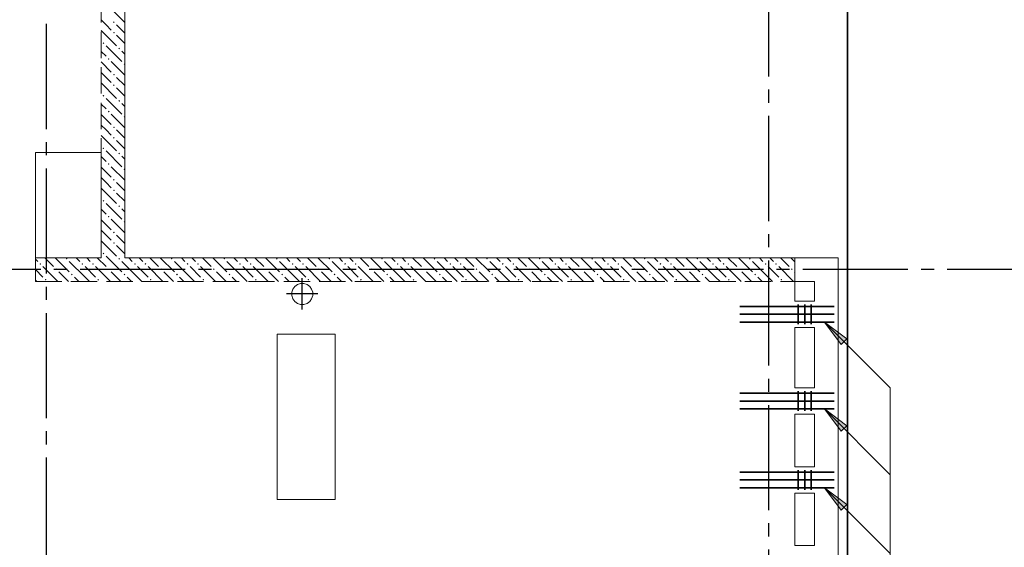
# Model space of a CAD drawing. Header units: millimetres. Extents: x 0 to 31317, y 0 to 42000.
# Tile 7 of 12: x 16124 to 23618, y 22517 to 26532. Entities that reach past the tile are written whole.
import ezdxf

# ---------------------------------------------------------------- set-up
doc = ezdxf.new("R2010")
doc.units = ezdxf.units.MM
doc.linetypes.add('______2', pattern=[270, 200, -70])
doc.linetypes.add('______5', pattern=[1100, 800, -100, 100, -100])
doc.layers.add('S1 Стержни арматуры фон', color=7, linetype='______2', lineweight=13, true_color=0xa0a0a0)
doc.layers.add('Поперечное армирование AW фон', color=7, linetype='______2', lineweight=13, true_color=0xa0a0a0)
for name, color, linetype, lineweight in [('Standard', 7, 'Continuous', 25), ('ЖБ Перекрытие верхний уровень', 7, 'Continuous', 35), ('ЖБ Стена верхний уровень', 7, 'Continuous', 35), ('Оси', 40, '______5', 18), ('Позиционная метка номер позиции', 7, 'Continuous', 13)]:
    doc.layers.add(name, color=color, linetype=linetype, lineweight=lineweight)

msp = doc.modelspace()

# ---------------------------------------------------------------- hatches: boundary and pattern name
at = {"layer": 'ЖБ Стена верхний уровень', "linetype": 'Continuous', "lineweight": 18, "transparency": 33554687}
for points in [[(16834.5, 26513.1), (16840.9, 26519.6), (16847.4, 26513.1), (16840.9, 26506.6)], [(16834.5, 26433.1), (16840.9, 26439.6), (16847.4, 26433.1), (16840.9, 26426.6)], [(16754.4, 26353.1), (16760.9, 26359.6), (16767.4, 26353.1), (16760.9, 26346.6)], [(16874.5, 26313.1), (16881, 26319.6), (16887.5, 26313.1), (16881, 26306.6)], [(16794.5, 26233.1), (16801, 26239.6), (16807.5, 26233.1), (16801, 26226.6)], [(16914.5, 26193.1), (16921, 26199.6), (16924, 26196.6), (16924, 26189.7), (16921, 26186.6)], [(16834.5, 26113.1), (16840.9, 26119.6), (16847.4, 26113.1), (16840.9, 26106.6)], [(16834.5, 26033.1), (16840.9, 26039.6), (16847.4, 26033.1), (16840.9, 26026.6)], [(16754.4, 25953.1), (16760.9, 25959.6), (16767.4, 25953.1), (16760.9, 25946.6)], [(16874.5, 25913.1), (16881, 25919.6), (16887.5, 25913.1), (16881, 25906.6)], [(16794.5, 25833.1), (16801, 25839.6), (16807.5, 25833.1), (16801, 25826.6)], [(16914.5, 25793.1), (16921, 25799.6), (16924, 25796.6), (16924, 25789.7), (16921, 25786.6)], [(16834.5, 25713.1), (16840.9, 25719.6), (16847.4, 25713.1), (16840.9, 25706.6)], [(16834.5, 25633.1), (16840.9, 25639.6), (16847.4, 25633.1), (16840.9, 25626.6)], [(16754.4, 25553.1), (16760.9, 25559.6), (16767.4, 25553.1), (16760.9, 25546.6)], [(16874.5, 25513.1), (16881, 25519.6), (16887.5, 25513.1), (16881, 25506.6)], [(16794.5, 25433.1), (16801, 25439.6), (16807.5, 25433.1), (16801, 25426.6)], [(16914.5, 25393.1), (16921, 25399.6), (16924, 25396.6), (16924, 25389.7), (16921, 25386.6)], [(16834.5, 25313.1), (16840.9, 25319.6), (16847.4, 25313.1), (16840.9, 25306.6)], [(16834.5, 25233.1), (16840.9, 25239.6), (16847.4, 25233.1), (16840.9, 25226.6)], [(16754.4, 25153.1), (16760.9, 25159.6), (16767.4, 25153.1), (16760.9, 25146.6)], [(16874.5, 25113.1), (16881, 25119.6), (16887.5, 25113.1), (16881, 25106.6)], [(16794.5, 25033.1), (16801, 25039.6), (16807.5, 25033.1), (16801, 25026.6)], [(16914.5, 24993.1), (16921, 24999.6), (16924, 24996.6), (16924, 24989.7), (16921, 24986.6)], [(16834.5, 24913.1), (16840.9, 24919.6), (16847.4, 24913.1), (16840.9, 24906.6)], [(16834.5, 24833.1), (16840.9, 24839.6), (16847.4, 24833.1), (16840.9, 24826.6)], [(16754.4, 24753.1), (16760.9, 24759.6), (16767.4, 24753.1), (16760.9, 24746.6)], [(16274.5, 24673.1), (16281, 24679.6), (16287.5, 24673.1), (16281, 24666.6)], [(16474.5, 24713.1), (16481, 24719.6), (16487.5, 24713.1), (16481, 24706.6)], [(16594.5, 24673.1), (16601, 24679.6), (16607.5, 24673.1), (16601, 24666.6)], [(16674.5, 24673.1), (16681, 24679.6), (16687.5, 24673.1), (16681, 24666.6)], [(16874.5, 24713.1), (16881, 24719.6), (16887.5, 24713.1), (16881, 24706.6)], [(16994.5, 24673.1), (17001, 24679.6), (17007.5, 24673.1), (17001, 24666.6)], [(17074.5, 24673.1), (17081, 24679.6), (17087.5, 24673.1), (17081, 24666.6)], [(17274.5, 24713.1), (17281, 24719.6), (17287.5, 24713.1), (17281, 24706.6)], [(17394.5, 24673.1), (17401, 24679.6), (17407.5, 24673.1), (17401, 24666.6)], [(17474.5, 24673.1), (17481, 24679.6), (17487.5, 24673.1), (17481, 24666.6)], [(17674.5, 24713.1), (17681, 24719.6), (17687.5, 24713.1), (17681, 24706.6)], [(17794.5, 24673.1), (17801, 24679.6), (17807.5, 24673.1), (17801, 24666.6)], [(17874.5, 24673.1), (17881, 24679.6), (17887.5, 24673.1), (17881, 24666.6)], [(18074.5, 24713.1), (18081, 24719.6), (18087.5, 24713.1), (18081, 24706.6)], [(18194.5, 24673.1), (18201, 24679.6), (18207.5, 24673.1), (18201, 24666.6)], [(18274.5, 24673.1), (18281, 24679.6), (18287.5, 24673.1), (18281, 24666.6)], [(18474.5, 24713.1), (18481, 24719.6), (18487.5, 24713.1), (18481, 24706.6)], [(18594.5, 24673.1), (18601, 24679.6), (18607.5, 24673.1), (18601, 24666.6)], [(18674.5, 24673.1), (18681, 24679.6), (18687.5, 24673.1), (18681, 24666.6)], [(18874.5, 24713.1), (18881, 24719.6), (18887.5, 24713.1), (18881, 24706.6)], [(18994.5, 24673.1), (19001, 24679.6), (19007.5, 24673.1), (19001, 24666.6)], [(19074.5, 24673.1), (19081, 24679.6), (19087.5, 24673.1), (19081, 24666.6)], [(19274.5, 24713.1), (19281, 24719.6), (19287.5, 24713.1), (19281, 24706.6)], [(19394.5, 24673.1), (19401, 24679.6), (19407.5, 24673.1), (19401, 24666.6)], [(19474.5, 24673.1), (19481, 24679.6), (19487.5, 24673.1), (19481, 24666.6)], [(19674.5, 24713.1), (19681, 24719.6), (19687.5, 24713.1), (19681, 24706.6)], [(19794.5, 24673.1), (19801, 24679.6), (19807.5, 24673.1), (19801, 24666.6)], [(19874.5, 24673.1), (19881, 24679.6), (19887.5, 24673.1), (19881, 24666.6)], [(20074.5, 24713.1), (20081, 24719.6), (20087.5, 24713.1), (20081, 24706.6)], [(20194.5, 24673.1), (20201, 24679.6), (20207.5, 24673.1), (20201, 24666.6)], [(20274.5, 24673.1), (20281, 24679.6), (20287.5, 24673.1), (20281, 24666.6)], [(20474.5, 24713.1), (20481, 24719.6), (20487.5, 24713.1), (20481, 24706.6)], [(20594.5, 24673.1), (20601, 24679.6), (20607.5, 24673.1), (20601, 24666.6)], [(20674.5, 24673.1), (20681, 24679.6), (20687.5, 24673.1), (20681, 24666.6)], [(20874.5, 24713.1), (20881, 24719.6), (20887.5, 24713.1), (20881, 24706.6)], [(20994.5, 24673.1), (21001, 24679.6), (21007.5, 24673.1), (21001, 24666.6)], [(21074.5, 24673.1), (21081, 24679.6), (21087.5, 24673.1), (21081, 24666.6)], [(21274.5, 24713.1), (21281, 24719.6), (21287.5, 24713.1), (21281, 24706.6)], [(21394.5, 24673.1), (21401, 24679.6), (21407.5, 24673.1), (21401, 24666.6)], [(21474.5, 24673.1), (21481, 24679.6), (21487.5, 24673.1), (21481, 24666.6)], [(21674.5, 24713.1), (21681, 24719.6), (21687.5, 24713.1), (21681, 24706.6)], [(21794.5, 24673.1), (21801, 24679.6), (21807.5, 24673.1), (21801, 24666.6)], [(21874.5, 24673.1), (21881, 24679.6), (21887.5, 24673.1), (21881, 24666.6)], [(16394.5, 24633.1), (16401, 24639.6), (16407.5, 24633.1), (16401, 24626.6)], [(16514.5, 24593.1), (16521, 24599.6), (16527.5, 24593.1), (16521, 24586.6)], [(16794.5, 24633.1), (16801, 24639.6), (16807.5, 24633.1), (16801, 24626.6)], [(16914.5, 24593.1), (16921, 24599.6), (16927.5, 24593.1), (16921, 24586.6)], [(17194.5, 24633.1), (17201, 24639.6), (17207.5, 24633.1), (17201, 24626.6)], [(17314.5, 24593.1), (17321, 24599.6), (17327.5, 24593.1), (17321, 24586.6)], [(17594.5, 24633.1), (17601, 24639.6), (17607.5, 24633.1), (17601, 24626.6)], [(17714.5, 24593.1), (17721, 24599.6), (17727.5, 24593.1), (17721, 24586.6)], [(17994.5, 24633.1), (18001, 24639.6), (18007.5, 24633.1), (18001, 24626.6)], [(18114.5, 24593.1), (18121, 24599.6), (18127.5, 24593.1), (18121, 24586.6)], [(18394.5, 24633.1), (18401, 24639.6), (18407.5, 24633.1), (18401, 24626.6)], [(18514.5, 24593.1), (18521, 24599.6), (18527.5, 24593.1), (18521, 24586.6)], [(18794.5, 24633.1), (18801, 24639.6), (18807.5, 24633.1), (18801, 24626.6)], [(18914.5, 24593.1), (18921, 24599.6), (18927.4, 24593.1), (18921, 24586.6)], [(19194.5, 24633.1), (19201, 24639.6), (19207.5, 24633.1), (19201, 24626.6)], [(19314.5, 24593.1), (19321, 24599.6), (19327.4, 24593.1), (19321, 24586.6)], [(19594.5, 24633.1), (19601, 24639.6), (19607.5, 24633.1), (19601, 24626.6)], [(19714.5, 24593.1), (19721, 24599.6), (19727.4, 24593.1), (19721, 24586.6)], [(19994.5, 24633.1), (20001, 24639.6), (20007.5, 24633.1), (20001, 24626.6)], [(20114.5, 24593.1), (20121, 24599.6), (20127.4, 24593.1), (20121, 24586.6)], [(20394.5, 24633.1), (20401, 24639.6), (20407.5, 24633.1), (20401, 24626.6)], [(20514.5, 24593.1), (20521, 24599.6), (20527.4, 24593.1), (20521, 24586.6)], [(20794.5, 24633.1), (20801, 24639.6), (20807.5, 24633.1), (20801, 24626.6)], [(20914.5, 24593.1), (20921, 24599.6), (20927.4, 24593.1), (20921, 24586.6)], [(21194.5, 24633.1), (21201, 24639.6), (21207.5, 24633.1), (21201, 24626.6)], [(21314.5, 24593.1), (21321, 24599.6), (21327.4, 24593.1), (21321, 24586.6)], [(21594.5, 24633.1), (21601, 24639.6), (21607.5, 24633.1), (21601, 24626.6)], [(21714.5, 24593.1), (21721, 24599.6), (21727.4, 24593.1), (21721, 24586.6)], [(21994.5, 24633.1), (22001, 24639.6), (22007.5, 24633.1), (22001, 24626.6)], [(16314.5, 24553.1), (16321, 24559.6), (16327.5, 24553.1), (16321, 24546.6)], [(16714.5, 24553.1), (16721, 24559.6), (16727.5, 24553.1), (16721, 24546.6)], [(17114.5, 24553.1), (17121, 24559.6), (17127.5, 24553.1), (17121, 24546.6)], [(17514.5, 24553.1), (17521, 24559.6), (17527.5, 24553.1), (17521, 24546.6)], [(17914.5, 24553.1), (17921, 24559.6), (17927.5, 24553.1), (17921, 24546.6)], [(18314.5, 24553.1), (18321, 24559.6), (18327.5, 24553.1), (18321, 24546.6)], [(18714.5, 24553.1), (18721, 24559.6), (18727.4, 24553.1), (18721, 24546.6)], [(19114.5, 24553.1), (19121, 24559.6), (19127.4, 24553.1), (19121, 24546.6)], [(19514.5, 24553.1), (19521, 24559.6), (19527.4, 24553.1), (19521, 24546.6)], [(19914.5, 24553.1), (19921, 24559.6), (19927.4, 24553.1), (19921, 24546.6)], [(20314.5, 24553.1), (20321, 24559.6), (20327.4, 24553.1), (20321, 24546.6)], [(20714.5, 24553.1), (20721, 24559.6), (20727.4, 24553.1), (20721, 24546.6)], [(21114.5, 24553.1), (21121, 24559.6), (21127.4, 24553.1), (21121, 24546.6)], [(21514.5, 24553.1), (21521, 24559.6), (21527.4, 24553.1), (21521, 24546.6)], [(21914.5, 24553.1), (21921, 24559.6), (21927.4, 24553.1), (21921, 24546.6)]]:
    msp.add_hatch(color=7, dxfattribs=at).paths.add_polyline_path(points, flags=16)
at = {"layer": 'Позиционная метка номер позиции', "linetype": 'Continuous', "lineweight": 13, "transparency": 33554687}
for points in [[(22377.2, 24060.3), (22249.9, 24230), (22419.6, 24102.7)], [(22377.2, 23400.3), (22249.9, 23570), (22419.6, 23442.7)], [(22377.2, 23400.3), (22249.9, 23570), (22419.6, 23442.7)], [(22377.2, 22800.3), (22249.9, 22970), (22419.6, 22842.7)]]:
    msp.add_hatch(color=7, dxfattribs=at).paths.add_polyline_path(points, flags=16)

# ---------------------------------------------------------------- linework, layer by layer
at = {"layer": 'S1 Стержни арматуры фон', "color": 7, "linetype": 'Continuous', "lineweight": 35, "transparency": 33554687}
for p, q in [((22324, 24350), (21604, 24350)), ((22324, 24290), (21604, 24290)), ((22324, 24230), (21604, 24230)), ((22324, 23690), (21604, 23690)), ((22324, 23630), (21604, 23630)), ((22324, 23570), (21604, 23570)), ((22324, 23090), (21604, 23090)), ((22324, 23030), (21604, 23030)), ((22324, 22970), (21604, 22970))]:
    msp.add_line(p, q, dxfattribs=at)
at = {"layer": 'Standard', "color": 8, "linetype": '______5', "lineweight": -3, "transparency": 33554687}
for p, q in [((18274, 24325.5), (18274, 24564.5)), ((18393.5, 24445), (18154.5, 24445))]:
    msp.add_line(p, q, dxfattribs=at)
at = {"layer": 'Standard', "color": 254, "linetype": 'Continuous', "lineweight": 35, "true_color": 0xc4c4ff, "transparency": 33554687}
msp.add_lwpolyline([(7324.1, 17855), (22424, 17855), (22424, 39570), (7324.1, 39570), (7324.1, 17855)], dxfattribs=at)
at = {"layer": 'ЖБ Перекрытие верхний уровень', "color": 7, "linetype": 'Continuous', "lineweight": 18, "transparency": 33554687}
for p, q in [((16924, 24720), (16924, 27430)), ((16744, 25520), (16244, 25520)), ((16244, 25520), (16244, 24720)), ((16744, 24720), (16744, 25520)), ((16244, 24720), (16744, 24720)), ((22174, 24720), (16924, 24720)), ((22354, 24720), (22174, 24720)), ((22354, 17930), (22354, 24720)), ((18237.4, 24516.9), (18217, 24502)), ((18261.4, 24524.7), (18237.4, 24516.9)), ((18286.6, 24524.7), (18261.4, 24524.7)), ((18310.6, 24516.9), (18286.6, 24524.7)), ((18331, 24502), (18310.6, 24516.9)), ((22024, 24390), (22024, 24540)), ((22024, 24540), (22174, 24540)), ((22174, 24540), (22174, 24390)), ((18202.1, 24481.6), (18194.3, 24457.6)), ((18194.3, 24457.6), (18194.3, 24432.4)), ((18194.3, 24432.4), (18202.1, 24408.4)), ((18217, 24502), (18202.1, 24481.6)), ((18345.9, 24481.6), (18331, 24502)), ((18353.7, 24457.6), (18345.9, 24481.6)), ((18345.9, 24408.4), (18353.7, 24432.4)), ((18353.7, 24432.4), (18353.7, 24457.6)), ((18202.1, 24408.4), (18217, 24388)), ((18217, 24388), (18237.4, 24373.1)), ((18237.4, 24373.1), (18261.4, 24365.3)), ((18261.4, 24365.3), (18286.6, 24365.3)), ((18286.6, 24365.3), (18310.6, 24373.1)), ((18310.6, 24373.1), (18331, 24388)), ((18331, 24388), (18345.9, 24408.4)), ((22174, 24390), (22024, 24390)), ((18524, 24140), (18084, 24140)), ((18084, 24140), (18084, 22880)), ((18524, 22880), (18524, 24140)), ((22024, 23730), (22024, 24190)), ((22024, 24190), (22174, 24190)), ((22174, 24190), (22174, 23730)), ((22174, 23730), (22024, 23730)), ((22024, 23530), (22174, 23530)), ((22024, 23130), (22024, 23530)), ((22174, 23530), (22174, 23130)), ((22174, 23130), (22024, 23130)), ((18084, 22880), (18524, 22880)), ((22024, 22530), (22024, 22930)), ((22024, 22930), (22174, 22930)), ((22174, 22930), (22174, 22530)), ((22174, 22530), (22024, 22530))]:
    msp.add_line(p, q, dxfattribs=at)
at = {"layer": 'ЖБ Стена верхний уровень', "color": 251, "linetype": '______2', "lineweight": 13, "true_color": 0x656565, "transparency": 33554687}
for p, q in [((16744, 27250), (16744, 24720)), ((16924, 24720), (16924, 27250)), ((16744, 24720), (16244, 24720)), ((16244, 24720), (16244, 24540)), ((22024, 24720), (16924, 24720)), ((22024, 24540), (22024, 24720)), ((16244, 24540), (22024, 24540))]:
    msp.add_line(p, q, dxfattribs=at)
at = {"layer": 'ЖБ Стена верхний уровень', "color": 9, "linetype": 'Continuous', "lineweight": 18, "true_color": 0xc7c7c7, "transparency": 33554687}
for p, q in [((16924, 26510.1), (16821, 26613.1)), ((16781, 26493.1), (16744, 26530.1)), ((16821, 26453.1), (16781, 26493.1)), ((16860.9, 26493.1), (16924, 26430.1)), ((16744, 26450.1), (16860.9, 26333.1)), ((16860.9, 26413.1), (16924, 26350.1)), ((16781, 26333.1), (16901, 26213.1)), ((16744, 26290.1), (16781, 26253.1)), ((16924, 26270.1), (16901, 26293.1)), ((16744, 26210.1), (16821, 26133.1)), ((16924, 26110.1), (16821, 26213.1)), ((16781, 26093.1), (16744, 26130.1)), ((16821, 26053.1), (16781, 26093.1)), ((16860.9, 26093.1), (16924, 26030.1)), ((16744, 26050.1), (16860.9, 25933.1)), ((16860.9, 26013.1), (16924, 25950.1)), ((16781, 25933.1), (16901, 25813.1)), ((16744, 25890.1), (16781, 25853.1)), ((16924, 25870.1), (16901, 25893.1)), ((16744, 25810.1), (16821, 25733.1)), ((16924, 25710.1), (16821, 25813.1)), ((16781, 25693.1), (16744, 25730.1)), ((16744, 25650.1), (16860.9, 25533.1)), ((16821, 25653.1), (16781, 25693.1)), ((16860.9, 25693.1), (16924, 25630.1)), ((16860.9, 25613.1), (16924, 25550.1)), ((16744, 25490.1), (16781, 25453.1)), ((16781, 25533.1), (16901, 25413.1)), ((16924, 25470.1), (16901, 25493.1)), ((16744, 25410.1), (16821, 25333.1)), ((16924, 25310.1), (16821, 25413.1)), ((16781, 25293.1), (16744, 25330.1)), ((16821, 25253.1), (16781, 25293.1)), ((16860.9, 25293.1), (16924, 25230.1)), ((16744, 25250.1), (16860.9, 25133.1)), ((16860.9, 25213.1), (16924, 25150.1)), ((16781, 25133.1), (16901, 25013.1)), ((16744, 25090.1), (16781, 25053.1)), ((16924, 25070.1), (16901, 25093.1)), ((16744, 25010.1), (16821, 24933.1)), ((16924, 24910.1), (16821, 25013.1)), ((16781, 24893.1), (16744, 24930.1)), ((16821, 24853.1), (16781, 24893.1)), ((16860.9, 24893.1), (16924, 24830.1)), ((16744, 24850.1), (16860.9, 24733.1)), ((16860.9, 24813.1), (16924, 24750.1)), ((16781, 24733.1), (16794.1, 24720)), ((16260.9, 24693.1), (16244, 24710.1)), ((16314.1, 24720), (16381, 24653.1)), ((16394.1, 24720), (16501, 24613.1)), ((16621, 24573.1), (16501, 24693.1)), ((16554.1, 24720), (16581, 24693.1)), ((16660.9, 24693.1), (16634.1, 24720)), ((16714.1, 24720), (16781, 24653.1)), ((16794.1, 24720), (16901, 24613.1)), ((17021, 24573.1), (16901, 24693.1)), ((16954.1, 24720), (16981, 24693.1)), ((17060.9, 24693.1), (17034.1, 24720)), ((17114.1, 24720), (17181, 24653.1)), ((17194.1, 24720), (17301, 24613.1)), ((17421, 24573.1), (17301, 24693.1)), ((17354.1, 24720), (17381, 24693.1)), ((17460.9, 24693.1), (17434.1, 24720)), ((17514.1, 24720), (17581, 24653.1)), ((17594.1, 24720), (17701, 24613.1)), ((17821, 24573.1), (17701, 24693.1)), ((17754.1, 24720), (17781, 24693.1)), ((17860.9, 24693.1), (17834.1, 24720)), ((17914.1, 24720), (17981, 24653.1)), ((17994.1, 24720), (18101, 24613.1)), ((18221, 24573.1), (18101, 24693.1)), ((18154.1, 24720), (18181, 24693.1)), ((18260.9, 24693.1), (18234.1, 24720)), ((18314.1, 24720), (18381, 24653.1)), ((18394.1, 24720), (18501, 24613.1)), ((18621, 24573.1), (18501, 24693.1)), ((18554.1, 24720), (18581, 24693.1)), ((18660.9, 24693.1), (18634.1, 24720)), ((18714.1, 24720), (18781, 24653.1)), ((18794.1, 24720), (18901, 24613.1)), ((19021, 24573.1), (18901, 24693.1)), ((18954.1, 24720), (18981, 24693.1)), ((19060.9, 24693.1), (19034.1, 24720)), ((19114.1, 24720), (19181, 24653.1)), ((19194.1, 24720), (19301, 24613.1)), ((19421, 24573.1), (19301, 24693.1)), ((19354.1, 24720), (19381, 24693.1)), ((19460.9, 24693.1), (19434.1, 24720)), ((19514.1, 24720), (19581, 24653.1)), ((19594.1, 24720), (19701, 24613.1)), ((19821, 24573.1), (19701, 24693.1)), ((19754.1, 24720), (19781, 24693.1)), ((19860.9, 24693.1), (19834.1, 24720)), ((19914.1, 24720), (19981, 24653.1)), ((19994.1, 24720), (20101, 24613.1)), ((20221, 24573.1), (20101, 24693.1)), ((20154.1, 24720), (20181, 24693.1)), ((20260.9, 24693.1), (20234.1, 24720)), ((20314.1, 24720), (20381, 24653.1)), ((20394.1, 24720), (20501, 24613.1)), ((20621, 24573.1), (20501, 24693.1)), ((20554.1, 24720), (20581, 24693.1)), ((20660.9, 24693.1), (20634.1, 24720)), ((20714.1, 24720), (20781, 24653.1)), ((20794.1, 24720), (20901, 24613.1)), ((21021, 24573.1), (20901, 24693.1)), ((20954.1, 24720), (20981, 24693.1)), ((21060.9, 24693.1), (21034.1, 24720)), ((21114.1, 24720), (21181, 24653.1)), ((21194.1, 24720), (21301, 24613.1)), ((21421, 24573.1), (21301, 24693.1)), ((21354.1, 24720), (21381, 24693.1)), ((21460.9, 24693.1), (21434.1, 24720)), ((21514.1, 24720), (21581, 24653.1)), ((21594.1, 24720), (21701, 24613.1)), ((21821, 24573.1), (21701, 24693.1)), ((21754.1, 24720), (21781, 24693.1)), ((21860.9, 24693.1), (21834.1, 24720)), ((21914.1, 24720), (21981, 24653.1)), ((21994.1, 24720), (22024, 24690.1)), ((16244, 24630.1), (16301, 24573.1)), ((16301, 24653.1), (16414.1, 24540)), ((16494.1, 24540), (16421, 24613.1)), ((16621, 24653.1), (16701, 24573.1)), ((16701, 24653.1), (16814.1, 24540)), ((16894.1, 24540), (16821, 24613.1)), ((17021, 24653.1), (17101, 24573.1)), ((17101, 24653.1), (17214.1, 24540)), ((17294.1, 24540), (17221, 24613.1)), ((17421, 24653.1), (17501, 24573.1)), ((17501, 24653.1), (17614.1, 24540)), ((17694.1, 24540), (17621, 24613.1)), ((17821, 24653.1), (17901, 24573.1)), ((17901, 24653.1), (18014.1, 24540)), ((18094.1, 24540), (18021, 24613.1)), ((18221, 24653.1), (18301, 24573.1)), ((18301, 24653.1), (18414.1, 24540)), ((18494.1, 24540), (18421, 24613.1)), ((18621, 24653.1), (18701, 24573.1)), ((18701, 24653.1), (18814.1, 24540)), ((18894.1, 24540), (18821, 24613.1)), ((19021, 24653.1), (19101, 24573.1)), ((19101, 24653.1), (19214.1, 24540)), ((19294.1, 24540), (19221, 24613.1)), ((19421, 24653.1), (19501, 24573.1)), ((19501, 24653.1), (19614.1, 24540)), ((19694.1, 24540), (19621, 24613.1)), ((19821, 24653.1), (19901, 24573.1)), ((19901, 24653.1), (20014.1, 24540)), ((20094.1, 24540), (20021, 24613.1)), ((20221, 24653.1), (20301, 24573.1)), ((20301, 24653.1), (20414.1, 24540)), ((20494.1, 24540), (20421, 24613.1)), ((20621, 24653.1), (20701, 24573.1)), ((20701, 24653.1), (20814.1, 24540)), ((20894.1, 24540), (20821, 24613.1)), ((21021, 24653.1), (21101, 24573.1)), ((21101, 24653.1), (21214.1, 24540)), ((21294.1, 24540), (21221, 24613.1)), ((21421, 24653.1), (21501, 24573.1)), ((21501, 24653.1), (21614.1, 24540)), ((21694.1, 24540), (21621, 24613.1)), ((21821, 24653.1), (21901, 24573.1)), ((21901, 24653.1), (22014.1, 24540)), ((22024, 24610.1), (22021, 24613.1)), ((16244, 24550.1), (16254.1, 24540)), ((16540.9, 24573.1), (16574.1, 24540)), ((16621, 24573.1), (16654.1, 24540)), ((16940.9, 24573.1), (16974.1, 24540)), ((17021, 24573.1), (17054.1, 24540)), ((17340.9, 24573.1), (17374.1, 24540)), ((17421, 24573.1), (17454.1, 24540)), ((17740.9, 24573.1), (17774.1, 24540)), ((17821, 24573.1), (17854.1, 24540)), ((18140.9, 24573.1), (18174.1, 24540)), ((18221, 24573.1), (18254.1, 24540)), ((18540.9, 24573.1), (18574.1, 24540)), ((18621, 24573.1), (18654.1, 24540)), ((18940.9, 24573.1), (18974.1, 24540)), ((19021, 24573.1), (19054.1, 24540)), ((19340.9, 24573.1), (19374.1, 24540)), ((19421, 24573.1), (19454.1, 24540)), ((19740.9, 24573.1), (19774.1, 24540)), ((19821, 24573.1), (19854.1, 24540)), ((20140.9, 24573.1), (20174.1, 24540)), ((20221, 24573.1), (20254.1, 24540)), ((20540.9, 24573.1), (20574.1, 24540)), ((20621, 24573.1), (20654.1, 24540)), ((20940.9, 24573.1), (20974.1, 24540)), ((21021, 24573.1), (21054.1, 24540)), ((21340.9, 24573.1), (21374.1, 24540)), ((21421, 24573.1), (21454.1, 24540)), ((21740.9, 24573.1), (21774.1, 24540)), ((21821, 24573.1), (21854.1, 24540))]:
    msp.add_line(p, q, dxfattribs=at)
at = {"layer": 'Оси', "color": 8, "linetype": '______5', "lineweight": -3, "transparency": 33554687}
for p, q in [((21824, 40100), (21824, 15930)), ((16324, 39700), (16324, 15930)), ((23984, 24630), (4600, 24630))]:
    msp.add_line(p, q, dxfattribs=at)
at = {"layer": 'Позиционная метка номер позиции', "color": 7, "linetype": 'Continuous', "lineweight": 13, "transparency": 33554687}
for p, q in [((22249.9, 24230), (22249.9, 24230)), ((22249.9, 24230), (22249.9, 24230)), ((22249.9, 24230), (22249.9, 24230)), ((22249.9, 24230), (22419.6, 24102.7)), ((22377.2, 24060.3), (22249.9, 24230)), ((22419.6, 24102.7), (22377.2, 24060.3)), ((22398.4, 24081.5), (22409, 24070.9)), ((22249.9, 23570), (22749.9, 23070)), ((22249.9, 23570), (22249.9, 23570)), ((22249.9, 23570), (22249.9, 23570)), ((22249.9, 23570), (22249.9, 23570)), ((22249.9, 23570), (22419.6, 23442.7)), ((22377.2, 23400.3), (22249.9, 23570)), ((22249.9, 23570), (22249.9, 23570)), ((22249.9, 23570), (22249.9, 23570)), ((22249.9, 23570), (22249.9, 23570)), ((22249.9, 23570), (22419.6, 23442.7)), ((22377.2, 23400.3), (22249.9, 23570)), ((22419.6, 23442.7), (22377.2, 23400.3)), ((22419.6, 23442.7), (22377.2, 23400.3)), ((22398.4, 23421.5), (22409, 23410.9)), ((22398.4, 23421.5), (22409, 23410.9)), ((22249.9, 22970), (22749.9, 22470)), ((22249.9, 22970), (22249.9, 22970)), ((22249.9, 22970), (22249.9, 22970)), ((22249.9, 22970), (22249.9, 22970)), ((22249.9, 22970), (22419.6, 22842.7)), ((22377.2, 22800.3), (22249.9, 22970)), ((22419.6, 22842.7), (22377.2, 22800.3)), ((22398.4, 22821.5), (22409, 22810.9))]:
    msp.add_line(p, q, dxfattribs=at)
for points in [[(22249.9, 24230), (22749.9, 23730), (22749.9, 23070)], [(22249.9, 23570), (22749.9, 23070), (22749.9, 17470), (23549.9, 17470)]]:
    msp.add_lwpolyline(points, dxfattribs=at)
at = {"layer": 'Поперечное армирование AW фон', "color": 7, "linetype": 'Continuous', "lineweight": 35, "transparency": 33554687}
for p, q in [((22049, 24365), (22049, 24215)), ((22099, 24365), (22099, 24215)), ((22149, 24365), (22149, 24215)), ((22049, 23705), (22049, 23555)), ((22099, 23705), (22099, 23555)), ((22149, 23705), (22149, 23555)), ((22049, 23105), (22049, 22955)), ((22099, 23105), (22099, 22955)), ((22149, 23105), (22149, 22955))]:
    msp.add_line(p, q, dxfattribs=at)

doc.saveas('drawing.dxf')
